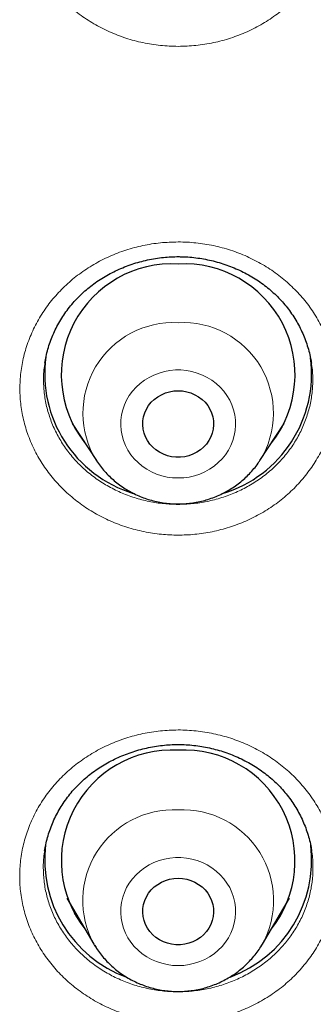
# Model space of a CAD drawing. Header units: millimetres. Extents: x 8 to 961, y 12 to 950.
# Tile 24 of 171: x 338 to 342, y 763 to 776. Entities that reach past the tile are written whole.
import ezdxf

# ---------------------------------------------------------------- set-up
doc = ezdxf.new("R2010")
doc.units = ezdxf.units.MM

msp = doc.modelspace()

# ---------------------------------------------------------------- linework, layer by layer
at = {"color": 7, "linetype": 'Continuous', "lineweight": 30}
for p, q in [((338.408, 771.297), (338.407, 771.288)), ((341.792, 771.286), (341.79, 771.297)), ((338.751, 770.52), (339.06, 770.05)), ((338.78, 770.475), (338.776, 770.479)), ((341.138, 770.05), (341.447, 770.52)), ((341.42, 770.476), (341.416, 770.472)), ((338.405, 765.102), (338.403, 765.091)), ((341.795, 765.091), (341.793, 765.102)), ((338.685, 764.49), (339.029, 763.906)), ((341.169, 763.906), (341.512, 764.49)), ((339.033, 763.9), (339.029, 763.906))]:
    msp.add_line(p, q, dxfattribs=at)
at = {"color": 252, "linetype": 'Continuous', "lineweight": 0}
for p, q in [((338.78, 770.475), (338.776, 770.479)), ((341.421, 770.478), (341.418, 770.475)), ((338.826, 764.252), (338.779, 764.297)), ((341.418, 764.297), (341.372, 764.25))]:
    msp.add_line(p, q, dxfattribs=at)
at = {"color": 252, "linetype": 'Continuous', "lineweight": 0, "flags": 128}
for points in [[(340.099, 769.829), (340.169, 769.832), (340.239, 769.841), (340.308, 769.857), (340.374, 769.879), (340.438, 769.907), (340.499, 769.941), (340.556, 769.98), (340.609, 770.024), (340.657, 770.072), (340.7, 770.125), (340.737, 770.181), (340.769, 770.241), (340.794, 770.303), (340.812, 770.367), (340.824, 770.432), (340.829, 770.498), (340.827, 770.565), (340.819, 770.63), (340.804, 770.695), (340.782, 770.758), (340.754, 770.819), (340.719, 770.877), (340.679, 770.932), (340.634, 770.982), (340.583, 771.029), (340.528, 771.07), (340.469, 771.107), (340.407, 771.137), (340.341, 771.162), (340.274, 771.181), (340.204, 771.194), (340.134, 771.201), (340.064, 771.201), (339.993, 771.194), (339.924, 771.181), (339.856, 771.162), (339.791, 771.137), (339.729, 771.107), (339.67, 771.07), (339.615, 771.029), (339.564, 770.982), (339.519, 770.932), (339.478, 770.877), (339.444, 770.819), (339.416, 770.758), (339.394, 770.695), (339.379, 770.63), (339.37, 770.565), (339.369, 770.498), (339.374, 770.432), (339.386, 770.367), (339.404, 770.303), (339.429, 770.241), (339.461, 770.181), (339.498, 770.125), (339.541, 770.072), (339.589, 770.024), (339.642, 769.98), (339.699, 769.941), (339.759, 769.907), (339.823, 769.879), (339.89, 769.857), (339.959, 769.841), (340.028, 769.832), (340.099, 769.829)], [(340.099, 763.635), (340.169, 763.638), (340.239, 763.648), (340.308, 763.664), (340.374, 763.686), (340.438, 763.714), (340.499, 763.747), (340.556, 763.786), (340.609, 763.83), (340.657, 763.879), (340.7, 763.932), (340.737, 763.988), (340.769, 764.047), (340.794, 764.109), (340.812, 764.173), (340.824, 764.239), (340.829, 764.305), (340.827, 764.371), (340.819, 764.437), (340.804, 764.502), (340.782, 764.565), (340.754, 764.626), (340.719, 764.684), (340.679, 764.738), (340.634, 764.789), (340.583, 764.835), (340.528, 764.877), (340.469, 764.913), (340.407, 764.944), (340.341, 764.969), (340.274, 764.988), (340.204, 765.001), (340.134, 765.007), (340.064, 765.007), (339.993, 765.001), (339.924, 764.988), (339.856, 764.969), (339.791, 764.944), (339.729, 764.913), (339.67, 764.877), (339.615, 764.835), (339.564, 764.789), (339.519, 764.738), (339.478, 764.684), (339.444, 764.626), (339.416, 764.565), (339.394, 764.502), (339.379, 764.437), (339.37, 764.371), (339.369, 764.305), (339.374, 764.239), (339.386, 764.173), (339.404, 764.109), (339.429, 764.047), (339.461, 763.988), (339.498, 763.932), (339.541, 763.879), (339.589, 763.83), (339.642, 763.786), (339.699, 763.747), (339.759, 763.714), (339.823, 763.686), (339.89, 763.664), (339.959, 763.648), (340.028, 763.638), (340.099, 763.635)], [(339.049, 763.874), (339.04, 763.888), (339.033, 763.9)]]:
    msp.add_lwpolyline(points, dxfattribs=at)
at = {"color": 7, "linetype": 'Continuous', "lineweight": 30, "flags": 128}
for points in [[(340.099, 770.938), (340.154, 770.935), (340.209, 770.925), (340.261, 770.909), (340.312, 770.887), (340.359, 770.86), (340.402, 770.827), (340.441, 770.79), (340.474, 770.749), (340.502, 770.703), (340.523, 770.655), (340.539, 770.605), (340.547, 770.554), (340.549, 770.502), (340.544, 770.45), (340.532, 770.399), (340.513, 770.35), (340.489, 770.303), (340.458, 770.26), (340.422, 770.221), (340.381, 770.185), (340.336, 770.155), (340.287, 770.131), (340.235, 770.112), (340.182, 770.099), (340.127, 770.093), (340.071, 770.093), (340.016, 770.099), (339.963, 770.112), (339.911, 770.131), (339.862, 770.155), (339.817, 770.185), (339.776, 770.221), (339.74, 770.26), (339.709, 770.303), (339.685, 770.35), (339.666, 770.399), (339.654, 770.45), (339.649, 770.502), (339.651, 770.554), (339.659, 770.605), (339.675, 770.655), (339.696, 770.703), (339.724, 770.749), (339.757, 770.79), (339.796, 770.827), (339.839, 770.86), (339.886, 770.887), (339.936, 770.909), (339.989, 770.925), (340.044, 770.935), (340.099, 770.938)], [(340.099, 764.744), (340.154, 764.741), (340.209, 764.732), (340.261, 764.716), (340.312, 764.694), (340.359, 764.667), (340.402, 764.634), (340.441, 764.597), (340.474, 764.555), (340.502, 764.51), (340.523, 764.462), (340.539, 764.412), (340.547, 764.361), (340.549, 764.309), (340.544, 764.257), (340.532, 764.206), (340.513, 764.157), (340.489, 764.11), (340.458, 764.067), (340.422, 764.027), (340.381, 763.992), (340.336, 763.962), (340.287, 763.937), (340.235, 763.919), (340.182, 763.906), (340.127, 763.9), (340.071, 763.9), (340.016, 763.906), (339.963, 763.919), (339.911, 763.937), (339.862, 763.962), (339.817, 763.992), (339.776, 764.027), (339.74, 764.067), (339.709, 764.11), (339.685, 764.157), (339.666, 764.206), (339.654, 764.257), (339.649, 764.309), (339.651, 764.361), (339.659, 764.412), (339.675, 764.462), (339.696, 764.51), (339.724, 764.555), (339.757, 764.597), (339.796, 764.634), (339.839, 764.667), (339.886, 764.694), (339.936, 764.716), (339.989, 764.732), (340.044, 764.741), (340.099, 764.744)]]:
    msp.add_lwpolyline(points, dxfattribs=at)
at = {"color": 7, "linetype": 'Continuous', "lineweight": 30}
for centre, radius, start, end in [((340.021, 771.142), 1.407, 86.8057, 217.8428), ((340.176, 771.141), 1.408, 322.2159, 93.1355), ((339.992, 771.153), 1.589, 172.2481, 253.0539), ((340.201, 771.156), 1.594, 286.8593, 7.1764), ((340.02, 764.966), 1.406, 86.7758, 218.7855), ((340.178, 764.966), 1.406, 321.2144, 93.2242), ((339.988, 764.977), 1.586, 172.7624, 249.9506), ((340.208, 764.978), 1.588, 290.3914, 6.8472)]:
    msp.add_arc(centre, radius, start, end, dxfattribs=at)
at = {"color": 252, "linetype": 'Continuous', "lineweight": 0}
for centre, radius, start, end in [((340.039, 770.653), 1.15, 86.9976, 211.544), ((340.16, 770.654), 1.149, 328.3011, 93.0705), ((340.04, 764.461), 1.153, 87.0709, 208.7421), ((340.158, 764.461), 1.153, 331.2232, 92.9295)]:
    msp.add_arc(centre, radius, start, end, dxfattribs=at)
for points, knots in [([(340.099, 775.312), (340.024, 775.314), (339.873, 775.319), (339.65, 775.355), (339.432, 775.413), (339.223, 775.494), (339.025, 775.596), (338.84, 775.717), (338.671, 775.858), (338.521, 776.015), (338.39, 776.187), (338.28, 776.371), (338.194, 776.566), (338.131, 776.768), (338.094, 776.976), (338.082, 777.186), (338.095, 777.397), (338.134, 777.604), (338.198, 777.807), (338.285, 778.001), (338.396, 778.185), (338.528, 778.356), (338.68, 778.513), (338.85, 778.652), (339.035, 778.773), (339.234, 778.874), (339.444, 778.953), (339.663, 779.01), (339.882, 779.044), (340.098, 779.054), (340.315, 779.044), (340.533, 779.011), (340.752, 778.954), (340.962, 778.875), (341.161, 778.774), (341.346, 778.653), (341.516, 778.514), (341.668, 778.358), (341.8, 778.187), (341.911, 778.004), (341.999, 777.809), (342.063, 777.607), (342.102, 777.4), (342.116, 777.19), (342.104, 776.979), (342.067, 776.771), (342.005, 776.569), (341.919, 776.374), (341.81, 776.189), (341.679, 776.017), (341.528, 775.86), (341.36, 775.719), (341.175, 775.597), (340.977, 775.495), (340.767, 775.413), (340.549, 775.355), (340.325, 775.319), (340.174, 775.314), (340.099, 775.312)], [0, 0, 0, 0, 0.017845, 0.035748, 0.053593, 0.07146, 0.089383, 0.10725, 0.125121, 0.14305, 0.160922, 0.178802, 0.196739, 0.214619, 0.232507, 0.250452, 0.26834, 0.286232, 0.304181, 0.322072, 0.339962, 0.35791, 0.3758, 0.393683, 0.411624, 0.429507, 0.447382, 0.465314, 0.483189, 0.499928, 0.516668, 0.534538, 0.552463, 0.570333, 0.588202, 0.606127, 0.623997, 0.641871, 0.659802, 0.677676, 0.695559, 0.713499, 0.731381, 0.749271, 0.767219, 0.785108, 0.802999, 0.820948, 0.83884, 0.856729, 0.874675, 0.892563, 0.910444, 0.928382, 0.946262, 0.964156, 0.982107, 1, 1, 1, 1]), ([(340.099, 772.827), (340.099, 772.827), (340.175, 772.827), (340.326, 772.819), (340.549, 772.784), (340.767, 772.726), (340.976, 772.645), (341.173, 772.544), (341.358, 772.422), (341.526, 772.282), (341.677, 772.126), (341.808, 771.955), (341.916, 771.771), (342.002, 771.577), (342.065, 771.375), (342.102, 771.168), (342.114, 770.959), (342.1, 770.749), (342.061, 770.543), (341.998, 770.341), (341.91, 770.148), (341.799, 769.964), (341.667, 769.794), (341.515, 769.638), (341.345, 769.499), (341.16, 769.379), (340.961, 769.279), (340.751, 769.2), (340.533, 769.143), (340.314, 769.11), (340.098, 769.1), (339.881, 769.111), (339.663, 769.144), (339.445, 769.201), (339.235, 769.279), (339.037, 769.38), (338.851, 769.5), (338.682, 769.639), (338.53, 769.795), (338.398, 769.965), (338.288, 770.148), (338.2, 770.341), (338.137, 770.543), (338.097, 770.749), (338.084, 770.959), (338.096, 771.168), (338.133, 771.375), (338.196, 771.577), (338.282, 771.771), (338.391, 771.955), (338.522, 772.126), (338.673, 772.283), (338.841, 772.423), (339.026, 772.545), (339.224, 772.646), (339.433, 772.727), (339.651, 772.784), (339.873, 772.821), (340.024, 772.825), (340.099, 772.827)], [0, 0, 0, 0, 0.000114, 0.017974, 0.03589, 0.05375, 0.071608, 0.089524, 0.107383, 0.125251, 0.143175, 0.161042, 0.178923, 0.196861, 0.214742, 0.232635, 0.250586, 0.26848, 0.286379, 0.304336, 0.322235, 0.340133, 0.358087, 0.375983, 0.393869, 0.411813, 0.429699, 0.447571, 0.4655, 0.483372, 0.500102, 0.516832, 0.534695, 0.552615, 0.570479, 0.588342, 0.606262, 0.624125, 0.641995, 0.659924, 0.677796, 0.695681, 0.713622, 0.731507, 0.749404, 0.767357, 0.785254, 0.803154, 0.821111, 0.83901, 0.856905, 0.874856, 0.89275, 0.910632, 0.928571, 0.946453, 0.964283, 0.98217, 1, 1, 1, 1]), ([(338.407, 771.288), (338.404, 771.274), (338.39, 771.201), (338.386, 771.067), (338.396, 770.89), (338.43, 770.714), (338.484, 770.544), (338.558, 770.38), (338.653, 770.225), (338.765, 770.08), (338.894, 769.948), (339.038, 769.831), (339.196, 769.729), (339.364, 769.643), (339.543, 769.576), (339.728, 769.528), (339.914, 769.5), (340.098, 769.491), (340.282, 769.5), (340.468, 769.528), (340.653, 769.576), (340.832, 769.643), (341.001, 769.728), (341.159, 769.83), (341.303, 769.947), (341.432, 770.08), (341.545, 770.224), (341.639, 770.379), (341.714, 770.544), (341.768, 770.714), (341.802, 770.89), (341.812, 771.067), (341.808, 771.2), (341.794, 771.273), (341.792, 771.286)], [0, 0, 0, 0, 0.00809, 0.041147, 0.0741, 0.107026, 0.140057, 0.172982, 0.205876, 0.238877, 0.27177, 0.304644, 0.337621, 0.370495, 0.403365, 0.436338, 0.469208, 0.49999, 0.530773, 0.563658, 0.596649, 0.629535, 0.662451, 0.695471, 0.728387, 0.761329, 0.794375, 0.827317, 0.860269, 0.893327, 0.92628, 0.959226, 0.992279, 1, 1, 1, 1]), ([(340.099, 766.628), (340.1, 766.628), (340.175, 766.628), (340.327, 766.62), (340.55, 766.584), (340.768, 766.526), (340.977, 766.446), (341.175, 766.344), (341.36, 766.223), (341.528, 766.084), (341.679, 765.927), (341.81, 765.757), (341.919, 765.573), (342.005, 765.38), (342.068, 765.178), (342.105, 764.972), (342.117, 764.762), (342.103, 764.553), (342.064, 764.347), (342, 764.146), (341.913, 763.952), (341.802, 763.769), (341.669, 763.599), (341.517, 763.443), (341.347, 763.305), (341.161, 763.185), (340.962, 763.085), (340.751, 763.006), (340.533, 762.95), (340.314, 762.917), (340.097, 762.906), (339.881, 762.917), (339.662, 762.95), (339.444, 763.007), (339.234, 763.086), (339.035, 763.186), (338.85, 763.306), (338.68, 763.444), (338.528, 763.6), (338.396, 763.77), (338.285, 763.952), (338.198, 764.145), (338.134, 764.346), (338.095, 764.553), (338.081, 764.762), (338.093, 764.971), (338.13, 765.178), (338.193, 765.379), (338.279, 765.573), (338.388, 765.757), (338.52, 765.928), (338.671, 766.084), (338.84, 766.224), (339.025, 766.346), (339.223, 766.447), (339.433, 766.527), (339.65, 766.585), (339.873, 766.621), (340.024, 766.625), (340.099, 766.628)], [0, 0, 0, 0, 0.000143, 0.017993, 0.0359, 0.05375, 0.0716, 0.089507, 0.107357, 0.125218, 0.143137, 0.160999, 0.178881, 0.19682, 0.214701, 0.232602, 0.250559, 0.268459, 0.286369, 0.304335, 0.322245, 0.34015, 0.358113, 0.376018, 0.393907, 0.411854, 0.429743, 0.447612, 0.465538, 0.483407, 0.500125, 0.516842, 0.534698, 0.552611, 0.570467, 0.588323, 0.606236, 0.624091, 0.641958, 0.659883, 0.677751, 0.695639, 0.713584, 0.731473, 0.749377, 0.767338, 0.785243, 0.803152, 0.821119, 0.839029, 0.85693, 0.874888, 0.89279, 0.910673, 0.928613, 0.946496, 0.964312, 0.982184, 1, 1, 1, 1]), ([(338.403, 765.091), (338.401, 765.078), (338.387, 765.006), (338.383, 764.873), (338.393, 764.695), (338.427, 764.52), (338.481, 764.35), (338.556, 764.186), (338.65, 764.032), (338.763, 763.888), (338.892, 763.756), (339.036, 763.639), (339.194, 763.537), (339.363, 763.452), (339.542, 763.385), (339.727, 763.337), (339.914, 763.309), (340.098, 763.3), (340.282, 763.309), (340.468, 763.337), (340.654, 763.384), (340.833, 763.451), (341.002, 763.536), (341.16, 763.638), (341.305, 763.755), (341.435, 763.887), (341.547, 764.031), (341.642, 764.186), (341.716, 764.35), (341.771, 764.521), (341.805, 764.696), (341.814, 764.873), (341.811, 765.006), (341.797, 765.077), (341.795, 765.091)], [0, 0, 0, 0, 0.007791, 0.040882, 0.073868, 0.106817, 0.139871, 0.172821, 0.205725, 0.238734, 0.271637, 0.304511, 0.337488, 0.370362, 0.40323, 0.436204, 0.469073, 0.499844, 0.530614, 0.563507, 0.596504, 0.629397, 0.662333, 0.695373, 0.728309, 0.761283, 0.794361, 0.827334, 0.860323, 0.893417, 0.926407, 0.959383, 0.992466, 1, 1, 1, 1])]:
    msp.add_open_spline(points, degree=3, knots=knots, dxfattribs=at)
at = {"color": 7, "linetype": 'Continuous', "lineweight": 30}
for points, knots in [([(338.405, 771.288), (338.41, 771.317), (338.42, 771.376), (338.443, 771.466), (338.472, 771.556), (338.507, 771.645), (338.547, 771.732), (338.593, 771.817), (338.645, 771.899), (338.701, 771.978), (338.762, 772.053), (338.827, 772.123), (338.896, 772.189), (338.969, 772.251), (339.046, 772.31), (339.127, 772.364), (339.213, 772.414), (339.302, 772.46), (339.394, 772.501), (339.489, 772.537), (339.586, 772.568), (339.685, 772.594), (339.785, 772.614), (339.886, 772.629), (339.984, 772.638), (340.056, 772.64), (340.094, 772.641), (340.1, 772.641)], [0, 0, 0, 0, 0.039326, 0.08135, 0.123665, 0.166175, 0.208765, 0.251301, 0.293657, 0.335724, 0.377407, 0.418626, 0.459358, 0.499684, 0.540367, 0.58134, 0.622577, 0.66402, 0.705613, 0.747282, 0.788948, 0.830524, 0.871947, 0.91316, 0.954125, 0.992344, 1, 1, 1, 1]), ([(340.1, 772.641), (340.117, 772.64), (340.166, 772.64), (340.249, 772.635), (340.348, 772.624), (340.448, 772.608), (340.546, 772.586), (340.644, 772.559), (340.74, 772.526), (340.833, 772.488), (340.925, 772.446), (341.013, 772.398), (341.098, 772.347), (341.178, 772.291), (341.255, 772.231), (341.326, 772.167), (341.393, 772.1), (341.456, 772.03), (341.514, 771.955), (341.568, 771.876), (341.618, 771.794), (341.662, 771.709), (341.701, 771.621), (341.734, 771.532), (341.761, 771.441), (341.781, 771.359), (341.789, 771.307), (341.792, 771.286)], [0, 0, 0, 0, 0.019836, 0.060092, 0.100557, 0.141326, 0.182369, 0.22364, 0.265084, 0.306633, 0.348216, 0.389738, 0.431125, 0.472321, 0.513272, 0.553933, 0.594098, 0.634702, 0.675848, 0.717461, 0.759459, 0.801745, 0.844214, 0.886747, 0.929205, 0.971475, 1, 1, 1, 1]), ([(339.059, 770.052), (339.06, 770.05), (339.076, 770.024), (339.111, 769.977), (339.165, 769.912), (339.224, 769.85), (339.287, 769.793), (339.354, 769.74), (339.425, 769.692), (339.5, 769.649), (339.577, 769.61), (339.657, 769.578), (339.739, 769.55), (339.824, 769.529), (339.909, 769.513), (339.994, 769.503), (340.058, 769.5), (340.092, 769.5), (340.099, 769.5)], [0, 0, 0, 0, 0.0055552, 0.0750065, 0.1445516, 0.2142084, 0.283979, 0.3538578, 0.4238511, 0.4939486, 0.5641558, 0.6344603, 0.7048567, 0.7753358, 0.8458847, 0.9164995, 0.9834927, 1, 1, 1, 1]), ([(340.099, 769.5), (340.118, 769.5), (340.166, 769.5), (340.244, 769.507), (340.33, 769.52), (340.415, 769.538), (340.499, 769.563), (340.581, 769.593), (340.66, 769.629), (340.736, 769.67), (340.81, 769.716), (340.879, 769.767), (340.945, 769.823), (341.006, 769.883), (341.063, 769.947), (341.107, 770.003), (341.13, 770.039), (341.137, 770.051)], [0, 0, 0, 0, 0.046816, 0.117638, 0.188484, 0.259328, 0.330163, 0.400973, 0.471742, 0.542462, 0.613109, 0.683686, 0.754163, 0.824548, 0.89482, 0.964979, 1, 1, 1, 1]), ([(338.402, 765.092), (338.407, 765.118), (338.416, 765.175), (338.438, 765.262), (338.466, 765.352), (338.501, 765.441), (338.541, 765.528), (338.586, 765.613), (338.637, 765.695), (338.693, 765.774), (338.753, 765.849), (338.818, 765.92), (338.886, 765.986), (338.959, 766.049), (339.036, 766.107), (339.117, 766.162), (339.202, 766.212), (339.291, 766.258), (339.383, 766.3), (339.477, 766.336), (339.574, 766.368), (339.673, 766.394), (339.773, 766.415), (339.874, 766.43), (339.973, 766.44), (340.048, 766.443), (340.09, 766.443), (340.1, 766.443)], [0, 0, 0, 0, 0.036404, 0.078347, 0.12059, 0.163023, 0.205546, 0.248028, 0.290336, 0.332364, 0.374012, 0.415202, 0.455891, 0.496096, 0.536648, 0.577497, 0.618608, 0.659932, 0.701408, 0.742968, 0.784534, 0.826015, 0.86735, 0.908481, 0.949367, 0.987491, 1, 1, 1, 1]), ([(340.1, 766.443), (340.117, 766.443), (340.166, 766.443), (340.249, 766.438), (340.349, 766.427), (340.448, 766.41), (340.547, 766.389), (340.644, 766.362), (340.74, 766.329), (340.834, 766.292), (340.926, 766.249), (341.014, 766.202), (341.099, 766.15), (341.179, 766.094), (341.256, 766.035), (341.327, 765.972), (341.394, 765.905), (341.457, 765.835), (341.516, 765.76), (341.57, 765.682), (341.619, 765.6), (341.664, 765.515), (341.703, 765.428), (341.736, 765.339), (341.764, 765.248), (341.784, 765.165), (341.792, 765.113), (341.795, 765.091)], [0, 0, 0, 0, 0.019814, 0.059987, 0.100372, 0.141059, 0.182021, 0.223213, 0.264578, 0.306052, 0.347559, 0.38901, 0.430327, 0.471454, 0.512342, 0.552941, 0.593033, 0.633576, 0.674659, 0.716216, 0.758159, 0.800394, 0.84282, 0.885318, 0.927752, 0.970001, 1, 1, 1, 1]), ([(338.824, 764.254), (338.817, 764.26), (338.801, 764.274), (338.787, 764.29), (338.779, 764.297)], [0, 0, 0, 0, 0.49082, 1, 1, 1, 1]), ([(341.418, 764.296), (341.406, 764.284), (341.391, 764.269), (341.376, 764.255), (341.373, 764.252)], [0, 0, 0, 0, 0.8081209, 1, 1, 1, 1]), ([(339.034, 763.9), (339.043, 763.884), (339.067, 763.844), (339.111, 763.784), (339.165, 763.718), (339.224, 763.657), (339.287, 763.6), (339.354, 763.547), (339.425, 763.498), (339.5, 763.455), (339.577, 763.417), (339.657, 763.384), (339.739, 763.357), (339.824, 763.335), (339.909, 763.319), (339.994, 763.31), (340.058, 763.306), (340.092, 763.306), (340.099, 763.306)], [0, 0, 0, 0, 0.043611, 0.110405, 0.177296, 0.244288, 0.31138, 0.378591, 0.445899, 0.51332, 0.580839, 0.648454, 0.716152, 0.783934, 0.851785, 0.919695, 0.984124, 1, 1, 1, 1]), ([(340.099, 763.306), (340.118, 763.306), (340.166, 763.307), (340.244, 763.314), (340.33, 763.326), (340.415, 763.345), (340.499, 763.37), (340.581, 763.4), (340.66, 763.435), (340.736, 763.477), (340.81, 763.523), (340.879, 763.574), (340.945, 763.63), (341.006, 763.69), (341.063, 763.754), (341.115, 763.822), (341.15, 763.873), (341.166, 763.902), (341.168, 763.906)], [0, 0, 0, 0, 0.044712, 0.112352, 0.180012, 0.247676, 0.315327, 0.382952, 0.450545, 0.518081, 0.585554, 0.652958, 0.720276, 0.787491, 0.854612, 0.921618, 0.988505, 1, 1, 1, 1])]:
    msp.add_open_spline(points, degree=3, knots=knots, dxfattribs=at)

doc.saveas('drawing.dxf')
